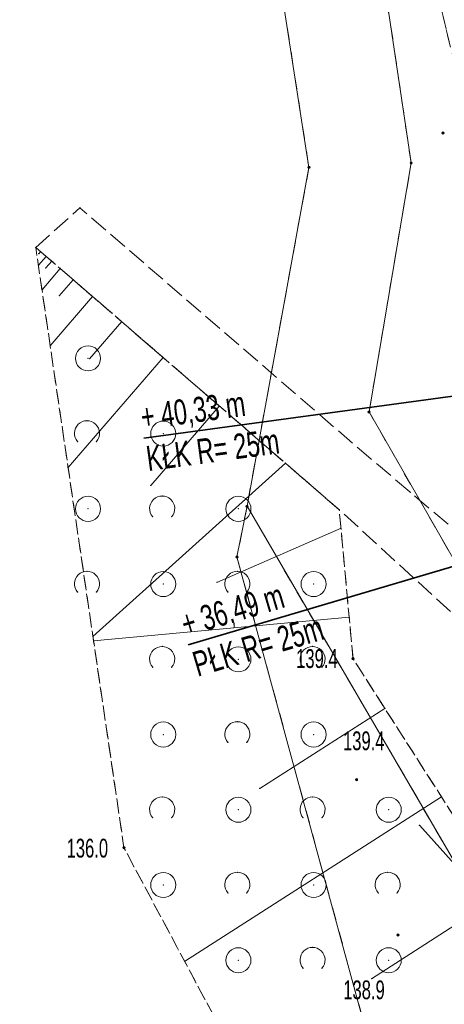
# Model space of a CAD drawing. Extents: x 6456700 to 6518119, y 5963420 to 5980059.
# Tile 223 of 256: x 6512447 to 6512464, y 5966370 to 5966409. Entities that reach past the tile are written whole.
import ezdxf
from ezdxf.enums import TextEntityAlignment as Align

# ---------------------------------------------------------------- set-up
doc = ezdxf.new("R2010")
doc.units = 0
doc.header["$MEASUREMENT"] = 0
for name, pattern in [('L_0_03', [1, 0.5, -0.5]), ('L_0_52', [1, 0.75, -0.25]), ('L_0_5A', [0.75, 0.5, -0.25])]:
    doc.linetypes.add(name, pattern=pattern)
doc.layers.get('0').update_dxf_attribs({"color": 2, "linetype": 'CONTINUOUS', "lineweight": 5})
for name, color, linetype, lineweight in [('000_Inne__niezydentyfikowane_', 7, 'CONTINUOUS', 18), ('18mm Kreska ciągła', 7, 'CONTINUOUS', 18), ('203_punkt_graniczny', 7, 'CONTINUOUS', 18), ('218_kontur_uzytku_gruntowego', 96, 'L_0_03', 18), ('219_dzialka_ewidencyjna', 7, 'CONTINUOUS', 18), ('35mm Ciągła', 7, 'CONTINUOUS', 35), ('9mm Kreska ciągła', 252, 'CONTINUOUS', 9), ('jezdnia', 7, 'CONTINUOUS', 18), ('pikieta_naturalna', 7, 'CONTINUOUS', 18), ('pikieta_naturalna_Atr2', 7, 'CONTINUOUS', 18), ('przewod_elektroenergetyczny_niskiego_napiecia', 7, 'CONTINUOUS', 18), ('skarpa_nieumocniona', 7, 'CONTINUOUS', 18), ('teren_zalesiony', 7, 'CONTINUOUS', 18), ('zadrzewienie__zakrzewienie', 7, 'CONTINUOUS', 18)]:
    doc.layers.add(name, color=color, linetype=linetype, lineweight=lineweight)
doc.styles.get("Standard").update_dxf_attribs({"font": 'txt', "width": 0.75})
doc.styles.add('Znaczniki', font='GOTHIC.TTF', dxfattribs={"width": 0.7})

# ---------------------------------------------------------------- blocks, each defined once
blk = doc.blocks.new('mdcp_nowa')
at = {"layer": '203_punkt_graniczny', "linetype": 'Continuous', "lineweight": 18, "true_color": 0x000000}
for points in [[(6495189.86, 5982854.395, 1), (6495189.86, 5982854.485, 1)], [(6495193.94, 5982854.575, 1), (6495193.94, 5982854.665, 1)], [(6495192.26, 5982844.645, 1), (6495192.26, 5982844.735, 1)], [(6495187.39, 5982840.885, 1), (6495187.39, 5982840.975, 1)], [(6495186.99, 5982838.865, 1), (6495186.99, 5982838.955, 1)]]:
    blk.add_hatch(color=18, dxfattribs=at).paths.add_polyline_path(points)
at = {"layer": 'pikieta_naturalna', "linetype": 'Continuous', "lineweight": 18, "true_color": 0x000000}
for points in [[(6495195.21, 5982855.765, 1), (6495195.21, 5982855.855, 1)], [(6495191.62, 5982834.805, 1), (6495191.62, 5982834.895, 1)], [(6495191.76, 5982829.985, 1), (6495191.76, 5982830.075, 1)], [(6495182.48, 5982827.265, 1), (6495182.48, 5982827.355, 1)], [(6495193.41, 5982823.785, 1), (6495193.41, 5982823.875, 1)]]:
    blk.add_hatch(color=18, dxfattribs=at).paths.add_polyline_path(points)
at = {"layer": '000_Inne__niezydentyfikowane_', "linetype": 'Continuous', "lineweight": 18, "flags": 128}
for points in [[(6495179.37, 5982850.89), (6495179.07, 5982850.54)], [(6495179.15, 5982851.08), (6495179.08, 5982851)], [(6495179.94, 5982850.41), (6495179.21, 5982849.56)], [(6495179.6, 5982850.7), (6495179.36, 5982850.43)], [(6495180.45, 5982849.96), (6495179.9, 5982849.32)], [(6495181.23, 5982849.29), (6495179.54, 5982847.33)], [(6495182.39, 5982848.29), (6495181.11, 5982846.81)], [(6495184.04, 5982846.86), (6495180.25, 5982842.47)], [(6495186.28, 5982844.92), (6495183.55, 5982841.76)], [(6495188.92, 5982842.65), (6495181.24, 5982835.73)], [(6495191.14, 5982840.05), (6495186.19, 5982837.89)], [(6495191.47, 5982836.5), (6495181.27, 5982835.56)], [(6495192.89, 5982832.87), (6495187.9, 5982829.68)], [(6495195.15, 5982829.34), (6495184.9, 5982822.78)], [(6495197.63, 5982825.47), (6495192.36, 5982822.09)]]:
    blk.add_lwpolyline(points, dxfattribs=at)
at = {"layer": '000_Inne__niezydentyfikowane_'}
for p in [(6495179.08, 5982851), (6495179.15, 5982851.08), (6495179.37, 5982850.89), (6495179.07, 5982850.54), (6495179.36, 5982850.43), (6495179.6, 5982850.7), (6495179.94, 5982850.41), (6495180.45, 5982849.96), (6495179.21, 5982849.56), (6495179.9, 5982849.32), (6495181.23, 5982849.29), (6495182.39, 5982848.29), (6495179.54, 5982847.33), (6495184.04, 5982846.86), (6495181.11, 5982846.81), (6495186.28, 5982844.92), (6495188.92, 5982842.65), (6495180.25, 5982842.47), (6495183.55, 5982841.76), (6495191.14, 5982840.05), (6495186.19, 5982837.89), (6495191.47, 5982836.5), (6495181.24, 5982835.73), (6495181.27, 5982835.56), (6495192.89, 5982832.87), (6495187.9, 5982829.68), (6495195.15, 5982829.34), (6495184.9, 5982822.78), (6495192.36, 5982822.09)]:
    blk.add_point(p, dxfattribs=at)
at = {"layer": '203_punkt_graniczny', "color": 7, "linetype": 'Continuous', "lineweight": 18}
for centre in [(6495189.86, 5982854.44), (6495193.94, 5982854.62), (6495192.26, 5982844.69), (6495187.39, 5982840.93), (6495186.99, 5982838.91)]:
    blk.add_circle(centre, 0.045, dxfattribs=at)
at = {"layer": '203_punkt_graniczny'}
for p in [(6495189.86, 5982854.44), (6495193.94, 5982854.62), (6495192.26, 5982844.69), (6495187.39, 5982840.93), (6495186.99, 5982838.91)]:
    blk.add_point(p, dxfattribs=at)
at = {"layer": '218_kontur_uzytku_gruntowego', "lineweight": 18, "flags": 128}
for points in [[(6495193.94, 5982854.62), (6495190.99, 5982874.38)], [(6495187, 5982872.88), (6495189.86, 5982854.44)], [(6495189.86, 5982854.44), (6495187.39, 5982840.93)], [(6495192.26, 5982844.69), (6495193.94, 5982854.62)], [(6495200.88, 5982829.66), (6495192.26, 5982844.69)], [(6495187.39, 5982840.93), (6495186.99, 5982838.91)], [(6495196.19, 5982825.86), (6495187.39, 5982840.93)], [(6495186.99, 5982838.91), (6495187.38, 5982837.47)], [(6495187.38, 5982837.47), (6495192.11, 5982820.12)]]:
    blk.add_lwpolyline(points, dxfattribs=at)
at = {"layer": '218_kontur_uzytku_gruntowego'}
for p in [(6495189.86, 5982854.44), (6495189.86, 5982854.44), (6495193.94, 5982854.62), (6495193.94, 5982854.62), (6495193.94, 5982854.62), (6495193.94, 5982854.62), (6495192.26, 5982844.69), (6495192.26, 5982844.69), (6495192.26, 5982844.69), (6495192.26, 5982844.69), (6495187.39, 5982840.93), (6495187.39, 5982840.93), (6495187.39, 5982840.93), (6495187.39, 5982840.93), (6495186.99, 5982838.91), (6495186.99, 5982838.91), (6495187.38, 5982837.47), (6495187.38, 5982837.47)]:
    blk.add_point(p, dxfattribs=at)
at = {"layer": '219_dzialka_ewidencyjna', "color": 3, "linetype": 'Continuous', "lineweight": 18, "flags": 128}
for points in [[(6495190.99, 5982874.38), (6495193.94, 5982854.62)], [(6495187, 5982872.88), (6495189.86, 5982854.44)], [(6495189.86, 5982854.44), (6495187.39, 5982840.93)], [(6495193.94, 5982854.62), (6495192.26, 5982844.69)], [(6495192.26, 5982844.69), (6495200.88, 5982829.66)], [(6495187.39, 5982840.93), (6495186.99, 5982838.91)], [(6495187.39, 5982840.93), (6495196.19, 5982825.86)], [(6495186.99, 5982838.91), (6495192.11, 5982820.12)]]:
    blk.add_lwpolyline(points, dxfattribs=at)
at = {"layer": '219_dzialka_ewidencyjna', "color": 3}
for p in [(6495189.86, 5982854.44), (6495189.86, 5982854.44), (6495193.94, 5982854.62), (6495193.94, 5982854.62), (6495192.26, 5982844.69), (6495192.26, 5982844.69), (6495187.39, 5982840.93), (6495187.39, 5982840.93), (6495187.39, 5982840.93), (6495186.99, 5982838.91), (6495186.99, 5982838.91)]:
    blk.add_point(p, dxfattribs=at)
at = {"layer": 'jezdnia', "color": 7, "linetype": 'L_0_52', "lineweight": 18, "flags": 128}
blk.add_lwpolyline([(6495195.83, 5982978.97), (6495200.77, 5982990.52), (6495203.76, 5983005.28), (6495200.35, 5983025.82), (6495193.24, 5983036.29), (6495189.14, 5983049.6), (6495185.12, 5983067.8), (6495183.17, 5983077.08), (6495178.19, 5983089.73), (6495174.64, 5983098.86), (6495168.43, 5983115.09), (6495161.55, 5983133.83), (6495154.76, 5983147.58), (6495144.33, 5983166.27), (6495135.54, 5983182.13), (6495131.43, 5983212.99), (6495131.68, 5983233.26), (6495131.46, 5983243.99), (6495128.32, 5983280.81), (6495127.29, 5983298.52), (6495124.19, 5983336.19), (6495123.5, 5983344), (6495121.28, 5983367.92), (6495119.64, 5983396.13), (6495116.73, 5983412.76), (6495117.19, 5983441.35), (6495116.43, 5983457.42), (6495115.48, 5983476.53), (6495115.11, 5983482.62), (6495112.3, 5983484.4), (6495091.45, 5983481.81), (6495091.37, 5983484.19), (6495109.96, 5983486.92), (6495113.25, 5983490.41), (6495113.24, 5983503.43), (6495112.69, 5983521.82), (6495113.13, 5983545.8), (6495113.51, 5983566.95), (6495116.02, 5983585), (6495118.4, 5983609.28), (6495123.42, 5983650.06), (6495131.2, 5983686.54), (6495140.07, 5983719.72), (6495146.41, 5983753.33), (6495149.05, 5983763.24), (6495154.18, 5983776.85), (6495160.67, 5983784.68), (6495175.29, 5983798.4), (6495197.26, 5983816.17), (6495217.4, 5983831.86), (6495238.65, 5983846.53), (6495263.72, 5983869.02), (6495276.39, 5983884.8), (6495285.32, 5983901), (6495289.2, 5983910.41), (6495292.89, 5983924.2), (6495294.78, 5983930.12), (6495299.2, 5983944.93), (6495304.61, 5983964.52), (6495307.5, 5983979.46), (6495307.59, 5983992.22), (6495306.46, 5984009.09), (6495305.69, 5984028.3), (6495305.67, 5984038.17), (6495300.99, 5984057.07), (6495297.28, 5984082.3), (6495291.79, 5984107.54), (6495288.36, 5984130.45), (6495280.64, 5984151.56), (6495274.64, 5984171.22), (6495270.98, 5984181.26), (6495273.99, 5984181.03), (6495276.87, 5984171.8), (6495283.5, 5984152.14), (6495291.35, 5984131.82), (6495294.78, 5984110.77), (6495299.68, 5984081.31), (6495303.27, 5984060.79), (6495332.62, 5984062.58), (6495350.78, 5984065.69), (6495352.73, 5984070.57), (6495357.63, 5984062.1), (6495352.37, 5984062.87), (6495334.16, 5984059.86), (6495303.89, 5984056.79), (6495307.64, 5984045.46), (6495309.06, 5984037.47), (6495310.62, 5984029.01), (6495312.95, 5983997.49), (6495310.44, 5983991.82), (6495310.09, 5983979.31), (6495307.08, 5983963.82), (6495301.68, 5983944.67), (6495295.97, 5983923.79), (6495292.77, 5983913.71), (6495290.13, 5983906.38), (6495284.32, 5983893.37), (6495278.05, 5983883.04), (6495264.46, 5983865.44), (6495239.09, 5983842.69), (6495219.23, 5983829.73), (6495216.93, 5983819.97), (6495223.58, 5983813.84), (6495228.16, 5983809.41), (6495224.21, 5983807.55), (6495214.94, 5983813.05), (6495207.87, 5983817.5), (6495201.24, 5983815.27), (6495178.34, 5983796.41), (6495165.6, 5983786.15), (6495159.73, 5983777.73), (6495154.77, 5983771.17), (6495151.16, 5983759.97), (6495150.26, 5983749.93), (6495142.6, 5983719.51), (6495134.42, 5983684.95), (6495127.4, 5983650.76), (6495120.08, 5983602.2), (6495117.42, 5983578.29), (6495115.94, 5983567.9), (6495115.38, 5983544.13), (6495115.07, 5983520.98), (6495115.65, 5983504.52), (6495116.24, 5983490.91), (6495120.25, 5983487.29), (6495126.33, 5983487.84), (6495143.65, 5983489.58), (6495144.46, 5983486.94), (6495127.88, 5983485.15), (6495121.64, 5983482.36), (6495118.37, 5983476.22), (6495119.55, 5983458.22), (6495119.45, 5983441.1), (6495120.18, 5983413.18), (6495121.99, 5983405.13), (6495126.07, 5983403.29), (6495130.48, 5983403.23), (6495129.73, 5983399.77), (6495124.35, 5983396.96), (6495123.73, 5983368.04), (6495126.63, 5983336.2), (6495129.59, 5983298.85), (6495131.1, 5983280.79), (6495133, 5983262.8), (6495134.25, 5983243.51), (6495134.8, 5983233.03), (6495133.67, 5983213.6), (6495138.07, 5983181.73), (6495146.27, 5983167.62), (6495157.18, 5983147.99), (6495163.68, 5983134.39), (6495170.96, 5983115.51), (6495175.46, 5983104.48), (6495181.17, 5983100.74), (6495199.93, 5983101.55), (6495199.17, 5983099.07), (6495182.34, 5983097.53), (6495180.35, 5983094.32), (6495185.39, 5983081.2), (6495192.07, 5983052.44), (6495195.58, 5983038.04), (6495198.53, 5983033.23), (6495203.76, 5983025.83), (6495206.13, 5983003.89), (6495202.54, 5982989.27), (6495201.18, 5982984.38), (6495199.22, 5982977.33), (6495199.31, 5982965.37), (6495200.17, 5982948.62), (6495203.01, 5982926.24), (6495205.43, 5982907.13), (6495210.02, 5982873.53), (6495214.31, 5982847.66), (6495217.75, 5982836.69), (6495222.16, 5982822), (6495228.36, 5982806.97), (6495230.37, 5982804.25), (6495235.28, 5982800.03), (6495240.12, 5982797.03), (6495226.36, 5982801.25), (6495225.42, 5982799.59), (6495224.16, 5982791.52), (6495222.71, 5982778.54), (6495222.21, 5982760.62), (6495221.26, 5982748.78), (6495217.72, 5982722.5), (6495220.89, 5982699.43), (6495222.63, 5982688.01), (6495226.82, 5982681.43), (6495232.44, 5982678.09), (6495238.57, 5982677.74), (6495238.58, 5982674.2), (6495234.94, 5982674.18), (6495222.7, 5982675.95), (6495211.13, 5982675.67), (6495203.44, 5982672.24), (6495190.56, 5982660.85), (6495183.64, 5982651.87), (6495180.18, 5982645.51), (6495176.56, 5982638.14), (6495173.06, 5982629.9), (6495169.79, 5982622.28), (6495168.95, 5982621.1), (6495167.1, 5982622.09), (6495169.54, 5982629.99), (6495175.88, 5982643.52), (6495181.21, 5982652.88), (6495188.25, 5982661.9), (6495200.25, 5982673.34), (6495211.64, 5982680.53), (6495218.14, 5982692.06), (6495218.39, 5982699.72), (6495215.1, 5982723.62), (6495216.08, 5982729.8), (6495218.41, 5982743.49), (6495220.09, 5982761.04), (6495220.41, 5982779.3), (6495221.74, 5982791.03), (6495222.5, 5982799.07), (6495220.92, 5982803.86), (6495210.51, 5982812.59), (6495206.38, 5982817.94), (6495202.5, 5982823.86), (6495197.41, 5982834.99), (6495191.07, 5982840.79), (6495178.96, 5982851.25), (6495180.72, 5982852.83), (6495192.33, 5982842.82), (6495193.9, 5982841.49), (6495196.29, 5982839.47), (6495200.7, 5982838.43), (6495206.86, 5982825.62), (6495210.11, 5982820.87), (6495214.26, 5982814.71), (6495221.36, 5982809.09), (6495224.36, 5982806.84), (6495223.38, 5982810.9), (6495218.5, 5982823.84), (6495214.57, 5982836.22), (6495211.53, 5982847.15), (6495206.8, 5982872.08), (6495202.64, 5982906.51), (6495199.04, 5982926.21), (6495196.67, 5982948.55), (6495195.68, 5982964.58)], close=True, dxfattribs=at)
at = {"layer": 'jezdnia'}
for p in [(6495180.72, 5982852.83), (6495178.96, 5982851.25), (6495192.33, 5982842.82), (6495193.9, 5982841.49), (6495191.07, 5982840.79)]:
    blk.add_point(p, dxfattribs=at)
at = {"layer": 'pikieta_naturalna', "color": 7, "linetype": 'Continuous', "lineweight": 18}
for centre in [(6495195.21, 5982855.81), (6495191.62, 5982834.85), (6495191.76, 5982830.03), (6495182.48, 5982827.31), (6495193.41, 5982823.83)]:
    blk.add_circle(centre, 0.045, dxfattribs=at)
at = {"layer": 'pikieta_naturalna'}
for p in [(6495195.21, 5982855.81), (6495191.62, 5982834.85), (6495191.76, 5982830.03), (6495182.48, 5982827.31), (6495193.41, 5982823.83)]:
    blk.add_point(p, dxfattribs=at)
at = {"layer": 'przewod_elektroenergetyczny_niskiego_napiecia', "color": 1, "linetype": 'Continuous', "lineweight": 18, "flags": 128}
blk.add_lwpolyline([(6495220.91, 5982798.56), (6495194.27, 5982828.21)], dxfattribs=at)
at = {"layer": 'przewod_elektroenergetyczny_niskiego_napiecia', "color": 1}
blk.add_point((6495194.27, 5982828.21), dxfattribs=at)
at = {"layer": 'przewod_elektroenergetyczny_niskiego_napiecia'}
blk.add_point((6495194.27, 5982828.21), dxfattribs=at)
blk.add_point((6495194.27, 5982828.21), dxfattribs=at)
at = {"layer": 'skarpa_nieumocniona', "color": 7, "linetype": 'L_0_5A', "lineweight": 18, "flags": 128}
for points in [[(6495217.65, 5982814.39), (6495212.8, 5982822.34), (6495206.86, 5982825.62), (6495200.7, 5982838.43), (6495195.46, 5982859.44), (6495192.63, 5982871.32), (6495188.85, 5982881.97), (6495183.52, 5982886.94), (6495176.14, 5982900.76), (6495180, 5982904.6), (6495179.15, 5982911.71), (6495175.72, 5982920.63), (6495175.98, 5982930.29), (6495180.63, 5982930.17), (6495180.83, 5982936.86), (6495177.45, 5982936.98), (6495177.48, 5982938.07), (6495176.61, 5982948.59), (6495174.13, 5982984.91), (6495177.26, 5983009.97), (6495168.41, 5983061.47), (6495162.99, 5983082.43), (6495163.97, 5983097.34), (6495159.47, 5983111.58), (6495154.72, 5983137.09), (6495143.3, 5983161.31), (6495133.93, 5983178.05), (6495127.78, 5983190.6), (6495121.74, 5983201), (6495109.97, 5983223.74), (6495115.06, 5983236.61), (6495123.33, 5983219.43), (6495128.48, 5983200.73), (6495134.02, 5983183.5), (6495140.69, 5983170.38), (6495148.28, 5983157.89), (6495159.34, 5983136.7), (6495163.67, 5983127.48), (6495166.42, 5983114.5), (6495172.48, 5983096.4), (6495178.19, 5983089.73), (6495183.17, 5983077.08), (6495185.12, 5983067.8), (6495189.14, 5983049.6), (6495193.24, 5983036.29), (6495194.86, 5983019.23), (6495194.22, 5983005.35), (6495194.46, 5982985.14), (6495193.02, 5982977.78), (6495193.03, 5982974.24), (6495193.09, 5982968.66), (6495193.64, 5982959.29), (6495195.49, 5982946.34), (6495195.53, 5982929.96), (6495198.39, 5982919.26), (6495200.73, 5982901.53), (6495201.7, 5982891.53), (6495206.08, 5982861.3), (6495209.07, 5982851.75), (6495212.1, 5982842.39), (6495218.5, 5982823.84), (6495223.38, 5982810.9), (6495221.36, 5982809.09)], [(6495164.9, 5982649.94), (6495163.09, 5982656.15), (6495163.22, 5982669.76), (6495188.38, 5982689.5), (6495186.2, 5982708.84), (6495198.1, 5982771.69), (6495189.71, 5982797.13), (6495190.11, 5982813.04), (6495182.48, 5982827.31), (6495178.96, 5982851.25), (6495191.07, 5982840.79), (6495191.62, 5982834.85), (6495199.04, 5982823.27), (6495211.41, 5982810.19), (6495217.82, 5982801.43), (6495220.68, 5982793.48), (6495219.14, 5982761.8), (6495218.03, 5982751.42), (6495216.68, 5982735.87), (6495213.76, 5982722.16), (6495216.69, 5982694.74), (6495210.67, 5982683.55), (6495198.18, 5982673.88), (6495187.65, 5982663.43), (6495180.03, 5982652.28), (6495172.14, 5982641.91), (6495170.9, 5982640.23)]]:
    blk.add_lwpolyline(points, close=True, dxfattribs=at)
at = {"layer": 'skarpa_nieumocniona'}
for p in [(6495178.96, 5982851.25), (6495178.96, 5982851.25), (6495191.07, 5982840.79), (6495191.07, 5982840.79), (6495191.62, 5982834.85), (6495191.62, 5982834.85), (6495182.48, 5982827.31), (6495182.48, 5982827.31)]:
    blk.add_point(p, dxfattribs=at)
at = {"layer": 'teren_zalesiony', "color": 7, "linetype": 'L_0_5A', "lineweight": 18, "flags": 128}
blk.add_lwpolyline([(6495177.26, 5983009.97), (6495168.41, 5983061.47), (6495162.99, 5983082.43), (6495163.97, 5983097.34), (6495172.48, 5983096.4), (6495178.19, 5983089.73), (6495183.17, 5983077.08), (6495185.12, 5983067.8), (6495189.14, 5983049.6), (6495193.24, 5983036.29), (6495194.86, 5983019.23), (6495194.22, 5983005.35), (6495194.46, 5982985.14), (6495193.02, 5982977.78), (6495193.03, 5982974.24), (6495193.09, 5982968.66), (6495193.64, 5982959.29), (6495195.49, 5982946.34), (6495195.53, 5982929.96), (6495198.39, 5982919.26), (6495200.73, 5982901.53), (6495201.7, 5982891.53), (6495206.08, 5982861.3), (6495209.07, 5982851.75), (6495195.46, 5982859.44), (6495192.63, 5982871.32), (6495188.85, 5982881.97), (6495183.52, 5982886.94), (6495176.14, 5982900.76), (6495182.8, 5982899.3), (6495180.63, 5982930.17), (6495180.83, 5982936.86), (6495174.13, 5982984.91)], close=True, dxfattribs=at)
at = {"layer": 'zadrzewienie__zakrzewienie', "color": 7, "linetype": 'L_0_5A', "lineweight": 18, "flags": 128}
blk.add_lwpolyline([(6495208.22, 5982696.63), (6495198.36, 5982723.92), (6495199.6, 5982754.85), (6495198.1, 5982771.69), (6495189.71, 5982797.13), (6495190.11, 5982813.04), (6495182.48, 5982827.31), (6495178.96, 5982851.25), (6495191.07, 5982840.79), (6495191.62, 5982834.85), (6495199.04, 5982823.27), (6495211.41, 5982810.19), (6495217.82, 5982801.43), (6495220.68, 5982793.48), (6495219.14, 5982761.8), (6495218.03, 5982751.42), (6495216.68, 5982735.87), (6495213.76, 5982722.16), (6495216.69, 5982694.74)], close=True, dxfattribs=at)
at = {"layer": 'zadrzewienie__zakrzewienie', "color": 7, "linetype": 'Continuous', "lineweight": 18}
for centre in [(6495181.046, 5982846.826), (6495184.046, 5982843.826), (6495181.046, 5982840.826), (6495187.046, 5982840.826), (6495184.046, 5982837.826), (6495190.046, 5982837.826), (6495187.046, 5982834.826), (6495184.046, 5982831.826), (6495190.046, 5982831.826), (6495187.046, 5982828.826), (6495193.046, 5982828.826), (6495184.046, 5982825.826), (6495190.046, 5982825.826), (6495187.046, 5982822.826), (6495193.046, 5982822.826)]:
    blk.add_circle(centre, 0.5, dxfattribs=at)
for centre in [(6495181.004, 5982843.837), (6495184.004, 5982840.837), (6495181.004, 5982837.837), (6495187.004, 5982837.837), (6495184.004, 5982834.837), (6495190.004, 5982834.837), (6495187.004, 5982831.837), (6495184.004, 5982828.837), (6495190.004, 5982828.837), (6495187.004, 5982825.837), (6495193.004, 5982825.837), (6495190.004, 5982822.837)]:
    blk.add_arc(centre, 0.5, 318.85, 221.162, dxfattribs=at)
at = {"layer": 'zadrzewienie__zakrzewienie'}
for p in [(6495178.96, 5982851.25), (6495181.046, 5982846.826), (6495181.004, 5982844.337), (6495184.046, 5982843.826), (6495180.628, 5982843.508), (6495181.38, 5982843.508), (6495184.004, 5982841.337), (6495181.046, 5982840.826), (6495187.046, 5982840.826), (6495191.07, 5982840.79), (6495183.628, 5982840.508), (6495184.38, 5982840.508), (6495181.004, 5982838.337), (6495187.004, 5982838.337), (6495184.046, 5982837.826), (6495190.046, 5982837.826), (6495180.628, 5982837.508), (6495181.38, 5982837.508), (6495186.628, 5982837.508), (6495187.38, 5982837.508), (6495184.004, 5982835.337), (6495190.004, 5982835.337), (6495187.046, 5982834.826), (6495191.62, 5982834.85), (6495183.628, 5982834.508), (6495184.38, 5982834.508), (6495189.628, 5982834.508), (6495190.38, 5982834.508), (6495187.004, 5982832.337), (6495184.046, 5982831.826), (6495186.628, 5982831.508), (6495187.38, 5982831.508), (6495190.046, 5982831.826), (6495184.004, 5982829.337), (6495190.004, 5982829.337), (6495187.046, 5982828.826), (6495193.046, 5982828.826), (6495183.628, 5982828.508), (6495184.38, 5982828.508), (6495189.628, 5982828.508), (6495190.38, 5982828.508), (6495182.48, 5982827.31), (6495187.004, 5982826.337), (6495193.004, 5982826.337), (6495184.046, 5982825.826), (6495190.046, 5982825.826), (6495186.628, 5982825.508), (6495187.38, 5982825.508), (6495192.628, 5982825.508), (6495193.38, 5982825.508), (6495190.004, 5982823.337), (6495187.046, 5982822.826), (6495189.628, 5982822.508), (6495190.38, 5982822.508), (6495193.046, 5982822.826)]:
    blk.add_point(p, dxfattribs=at)
at = {"layer": 'pikieta_naturalna_Atr2', "color": 7, "lineweight": 15, "width": 0.66}
for s, p in [('139.4', (6495189.35, 5982835.23)), ('139.4', (6495191.22, 5982831.95)), ('136.0', (6495180.19, 5982827.67)), ('138.9', (6495191.23, 5982822.02))]:
    blk.add_text(s, height=0.75, dxfattribs=at).set_placement(p, align=Align.TOP_LEFT)

msp = doc.modelspace()

# ---------------------------------------------------------------- block references
at = {"linetype": 'ByBlock'}
msp.add_blockref('mdcp_nowa', (17268.786, -16450.998), dxfattribs=at)

# ---------------------------------------------------------------- next in the draw order: hatches: boundary and pattern name
at = {"layer": '9mm Kreska ciągła'}
h = msp.add_hatch(dxfattribs=at)
h.set_pattern_fill('SAND_AND_LIME', color=4, scale=0.1)
h.set_pattern_definition([(37.5, (6512460.46478, 5966356.95414), (-0.00680328, 0.20809697), [0, -0.16416, 0, -0.1836, 0, -0.1755]), (7.5, (6512460.46478, 5966356.95414), (0.1911359, 0.30479178), [0, -0.08856, 0, -0.14796, 0, -0.0567]), (-32.5, (6512460.33194, 5966356.95414), (0.33632732, 0.00061118), [0, -0.054, 0, -0.1944, 0, -0.2538]), (-42.5, (6512460.33194, 5966356.95414), (0.32466167, 0.09478896), [0, -0.027, 0, -0.12744, 0, -0.1458])])
h.paths.add_polyline_path([(6512465.434, 5966557.916), (6512460.465, 5966557.361), (6512463.1, 5966531.766, -0.016151), (6512463.542, 5966525.485), (6512464.713, 5966494.68, 0.024197), (6512465.164, 5966489.476), (6512477.819, 5966396.138, 0.038394), (6512478.753, 5966391.79), (6512487.619, 5966361.89), (6512494.298, 5966356.954), (6512483.546, 5966393.211, -0.038394), (6512482.774, 5966396.81), (6512470.118, 5966490.148, -0.024197), (6512469.71, 5966494.87), (6512468.539, 5966525.675, 0.016151), (6512468.074, 5966532.278), (6512465.438, 5966557.873), (6512465.434, 5966557.916)])

# ---------------------------------------------------------------- next in the draw order: linework, layer by layer
at = {"layer": '35mm Ciągła'}
for p, q in [((6512481.783, 5966396.675), (6512452.055, 5966392.645)), ((6512482.588, 5966392.927), (6512453.826, 5966384.398))]:
    msp.add_line(p, q, dxfattribs=at)

# ---------------------------------------------------------------- next in the draw order: texts
at = {"layer": '18mm Kreska ciągła', "char_height": 1, "attachment_point": 4, "style": 'Znaczniki'}
for s, insert, rotation in [('+ 40,33 m\\PKŁK R= 25m', (6512452.055, 5966392.645), 7.7214), ('+ 36,49 m\\PPŁK R= 25m', (6512453.826, 5966384.398), 16.5164)]:
    msp.add_mtext(s, dxfattribs=dict(at, insert=insert, rotation=rotation))

doc.saveas('drawing.dxf')
